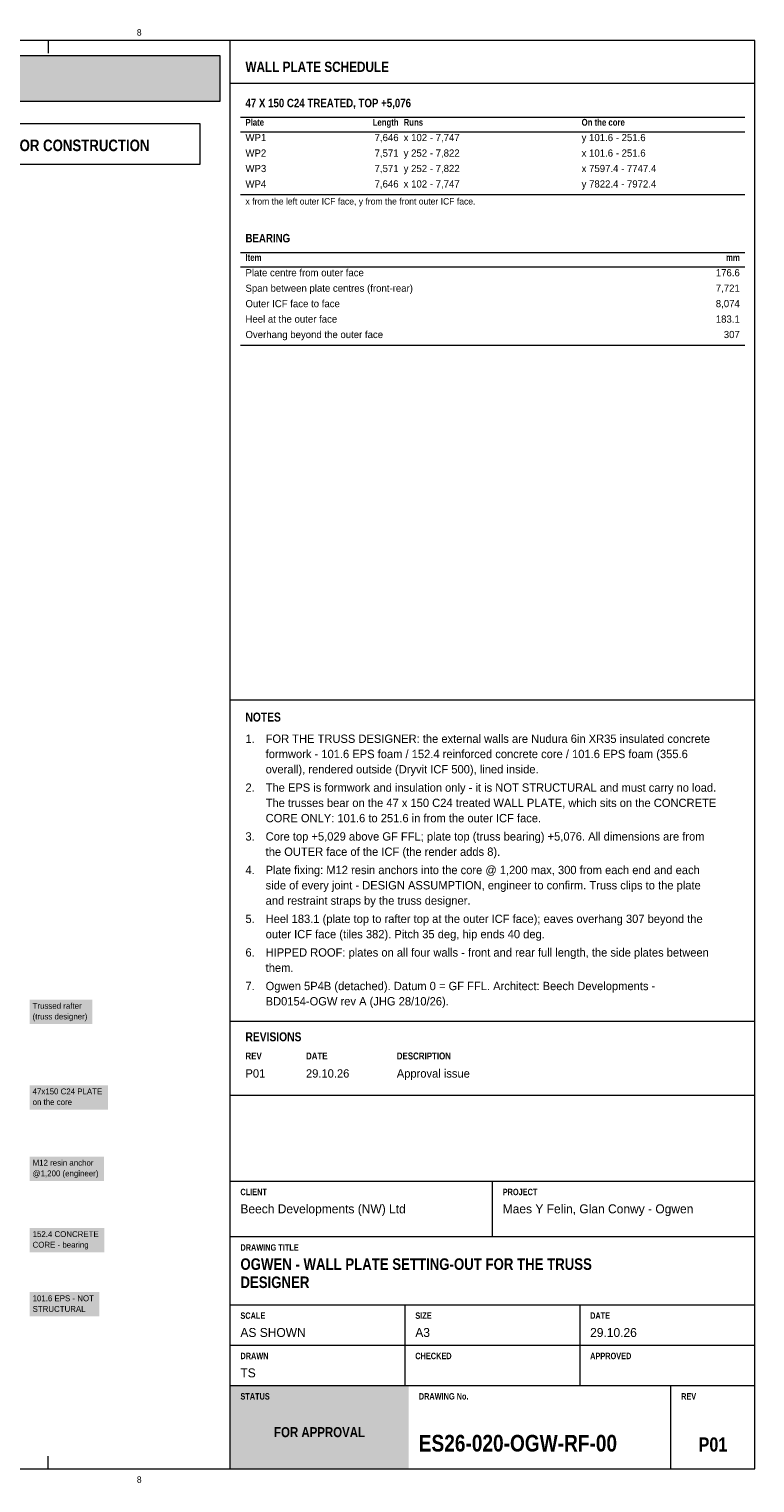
# Model space of a CAD drawing. Header units: millimetres. Extents: x 17 to 413, y 4 to 292.
# Tile 3 of 3: x 269 to 413, y 4 to 292. Entities that reach past the tile are written whole.
import ezdxf
from ezdxf.enums import TextEntityAlignment as Align

# ---------------------------------------------------------------- set-up
doc = ezdxf.new("R2010")
doc.units = ezdxf.units.MM
for name, color, linetype in [('FILL-TEAL', 7, 'Continuous'), ('FILL-WHITE', 7, 'Continuous'), ('LINE-INK', 7, 'Continuous'), ('LINE-RED', 7, 'Continuous'), ('LINE-TEAL', 7, 'Continuous'), ('TEXT-C_6B451A', 7, 'Continuous'), ('TEXT-EPS', 7, 'Continuous'), ('TEXT-INK', 7, 'Continuous'), ('TEXT-RED', 7, 'Continuous'), ('TEXT-STEEL_GREY', 7, 'Continuous'), ('TEXT-TEAL', 7, 'Continuous'), ('TEXT-WHITE', 7, 'Continuous')]:
    doc.layers.add(name, color=color, linetype=linetype)
doc.styles.add('OpenSansCondensed-Bold', font='OpenSansCondensed-Bold.ttf')

msp = doc.modelspace()

# ---------------------------------------------------------------- hatches: boundary and pattern name
at = {"layer": 'FILL-TEAL', "true_color": 0x009e85}
h = msp.add_hatch(color=124, dxfattribs=at)
h.dxf.hatch_style = 1
h.paths.add_polyline_path([(309.01, 7), (344.37, 7), (344.37, 23.5), (309.01, 23.5)])
at = {"layer": 'FILL-WHITE', "true_color": 0xfff5f0}
h = msp.add_hatch(color=7, dxfattribs=at)
h.dxf.hatch_style = 1
h.paths.add_polyline_path([(23, 278), (307, 278), (307, 287), (23, 287)])
at = {"layer": 'FILL-WHITE', "true_color": 0xffffff}
h = msp.add_hatch(color=7, dxfattribs=at)
h.dxf.hatch_style = 1
h.paths.add_polyline_path([(269.2, 95.13), (281.67, 95.13), (281.67, 99.95), (269.2, 99.95)])
h = msp.add_hatch(color=7, dxfattribs=at)
h.dxf.hatch_style = 1
h.paths.add_polyline_path([(269.2, 78.17), (284.74, 78.17), (284.74, 82.99), (269.2, 82.99)])
h = msp.add_hatch(color=7, dxfattribs=at)
h.dxf.hatch_style = 1
h.paths.add_polyline_path([(269.2, 64.03), (283.95, 64.03), (283.95, 68.85), (269.2, 68.85)])
h = msp.add_hatch(color=7, dxfattribs=at)
h.dxf.hatch_style = 1
h.paths.add_polyline_path([(269.2, 49.89), (284.02, 49.89), (284.02, 54.71), (269.2, 54.71)])
h = msp.add_hatch(color=7, dxfattribs=at)
h.dxf.hatch_style = 1
h.paths.add_polyline_path([(269.2, 37.17), (283.03, 37.17), (283.03, 41.99), (269.2, 41.99)])

# ---------------------------------------------------------------- linework, layer by layer
at = {"layer": 'LINE-INK', "lineweight": 5}
for p, q in [((272.88, 290), (272.88, 287.5)), ((309, 7), (309, 290)), ((311, 274.8), (411, 274.8)), ((311, 271.94), (411, 271.94)), ((311, 259.49), (411, 259.49)), ((311, 248.02), (411, 248.02)), ((311, 245.16), (411, 245.16)), ((311, 229.65), (411, 229.65)), ((309, 159.36), (413, 159.36)), ((309, 95.7), (413, 95.7)), ((309, 81), (413, 81)), ((309, 64), (413, 64)), ((361, 53), (361, 64)), ((309, 53), (413, 53)), ((309, 39.5), (413, 39.5)), ((343.67, 31.5), (343.67, 39.5)), ((378.33, 31.5), (378.33, 39.5)), ((309, 31.5), (413, 31.5)), ((343.67, 23.5), (343.67, 31.5)), ((378.33, 23.5), (378.33, 31.5)), ((309, 23.5), (413, 23.5)), ((396.36, 7), (396.36, 23.5)), ((272.88, 7), (272.88, 9.5))]:
    msp.add_line(p, q, dxfattribs=at)
msp.add_lwpolyline([(20, 7), (413, 7), (413, 290), (20, 290)], close=True, dxfattribs=at)
at = {"layer": 'LINE-RED', "lineweight": 5}
for points in [[(23, 278), (307, 278), (307, 287), (23, 287)], [(226.21, 265.5), (303, 265.5), (303, 273.5), (226.21, 273.5)]]:
    msp.add_lwpolyline(points, close=True, dxfattribs=at)
at = {"layer": 'LINE-TEAL', "lineweight": 5}
msp.add_line((309, 281.6), (413, 281.6), dxfattribs=at)

# ---------------------------------------------------------------- texts
at = {"layer": 'TEXT-C_6B451A'}
for s, p in [('Trussed rafter', (269.8, 98.14)), ('(truss designer)', (269.8, 96.03))]:
    msp.add_text(s, height=1.1684, dxfattribs=at).set_placement(p)
at = {"layer": 'TEXT-EPS', "style": 'OpenSansCondensed-Bold'}
msp.add_text('STATUS', height=1.27, dxfattribs=at).set_placement((311, 20.7))
at = {"layer": 'TEXT-INK', "style": 'OpenSansCondensed-Bold'}
for s, height, p in [('ICF PACKAGE: Nudura ICF formwork and accessories are our supply. Raft and foundations AS PER THE ARCHITECTURAL DRAWINGS; joist ledgers by the engineer. Floors, stairs, partitions, roof and joinery are drawn as DESIGN', 1.778, (24.6, 283.47)), ('47 X 150 C24 TREATED, TOP +5,076', 1.6764, (312, 276.8)), ('BEARING', 1.676, (312, 250.02)), ('NOTES', 1.778, (312, 155.06)), ('REVISIONS', 1.778, (312, 91.7)), ('OGWEN - WALL PLATE SETTING-OUT FOR THE TRUSS', 2.286, (311, 46.4)), ('DESIGNER', 2.286, (311, 42.8)), ('ES26-020-OGW-RF-00', 3.302, (346.36, 10.4))]:
    msp.add_text(s, height=height, dxfattribs=at).set_placement(p)
at = {"layer": 'TEXT-INK'}
for s, height, p in [('WP1', 1.422, (312, 270.08)), ('x 102 - 7,747', 1.4224, (343.36, 270.08)), ('y 101.6 - 251.6', 1.4224, (378.64, 270.08)), ('WP2', 1.422, (312, 267.01)), ('y 252 - 7,822', 1.4224, (343.36, 267.01)), ('x 101.6 - 251.6', 1.4224, (378.64, 267.01)), ('WP3', 1.422, (312, 263.95)), ('y 252 - 7,822', 1.4224, (343.36, 263.95)), ('x 7597.4 - 7747.4', 1.4224, (378.64, 263.95)), ('WP4', 1.422, (312, 260.89)), ('x 102 - 7,747', 1.4224, (343.36, 260.89)), ('y 7822.4 - 7972.4', 1.4224, (378.64, 260.89)), ('Plate centre from outer face', 1.4224, (312, 243.3)), ('Span between plate centres (front-rear)', 1.4224, (312, 240.23)), ('Outer ICF face to face', 1.4224, (312, 237.17)), ('Heel at the outer face', 1.4224, (312, 234.11)), ('Overhang beyond the outer face', 1.4224, (312, 231.05)), ('1.', 1.651, (312, 150.83)), ('FOR THE TRUSS DESIGNER: the external walls are Nudura 6in XR35 insulated concrete', 1.651, (316, 150.83)), ('formwork - 101.6 EPS foam / 152.4 reinforced concrete core / 101.6 EPS foam (355.6', 1.651, (316, 147.81)), ('overall), rendered outside (Dryvit ICF 500), lined inside.', 1.651, (316, 144.78)), ('2.', 1.651, (312, 141.15)), ('The EPS is formwork and insulation only - it is NOT STRUCTURAL and must carry no load.', 1.651, (316, 141.15)), ('The trusses bear on the 47 x 150 C24 treated WALL PLATE, which sits on the CONCRETE', 1.651, (316, 138.12)), ('CORE ONLY: 101.6 to 251.6 in from the outer ICF face.', 1.651, (316, 135.1)), ('3.', 1.651, (312, 131.47)), ('Core top +5,029 above GF FFL; plate top (truss bearing) +5,076. All dimensions are from', 1.651, (316, 131.47)), ('the OUTER face of the ICF (the render adds 8).', 1.651, (316, 128.44)), ('4.', 1.651, (312, 124.82)), ('Plate fixing: M12 resin anchors into the core @ 1,200 max, 300 from each end and each', 1.651, (316, 124.82)), ('side of every joint - DESIGN ASSUMPTION, engineer to confirm. Truss clips to the plate', 1.651, (316, 121.79)), ('and restraint straps by the truss designer.', 1.651, (316, 118.76)), ('5.', 1.651, (312, 115.14)), ('Heel 183.1 (plate top to rafter top at the outer ICF face); eaves overhang 307 beyond the', 1.651, (316, 115.14)), ('outer ICF face (tiles 382). Pitch 35 deg, hip ends 40 deg.', 1.651, (316, 112.11)), ('6.', 1.651, (312, 108.48)), ('HIPPED ROOF: plates on all four walls - front and rear full length, the side plates between', 1.651, (316, 108.48)), ('them.', 1.651, (316, 105.45)), ('7.', 1.651, (312, 101.83)), ('Ogwen 5P4B (detached). Datum 0 = GF FFL. Architect: Beech Developments -', 1.651, (316, 101.83)), ('BD0154-OGW rev A (JHG 28/10/26).', 1.651, (316, 98.8)), ('P01', 1.651, (312, 84.5)), ('29.10.26', 1.651, (324, 84.5)), ('Approval issue', 1.651, (342, 84.5)), ('Beech Developments (NW) Ltd', 1.778, (311, 57.6)), ('Maes Y Felin, Glan Conwy - Ogwen', 1.778, (363, 57.6)), ('CORE - bearing', 1.1684, (269.8, 50.79)), ('152.4 CONCRETE', 1.1684, (269.8, 52.9)), ('101.6 EPS - NOT', 1.1684, (269.8, 40.18)), ('STRUCTURAL', 1.168, (269.8, 38.07)), ('AS SHOWN', 1.778, (311, 33.1)), ('A3', 1.778, (345.67, 33.1)), ('29.10.26', 1.778, (380.33, 33.1)), ('TS', 1.778, (311, 25.1))]:
    msp.add_text(s, height=height, dxfattribs=at).set_placement(p)
for s, p in [('7,646', (342.36, 270.08)), ('7,571', (342.36, 267.01)), ('7,571', (342.36, 263.95)), ('7,646', (342.36, 260.89)), ('176.6', (410, 243.3)), ('7,721', (410, 240.23)), ('8,074', (410, 237.17)), ('183.1', (410, 234.11)), ('307', (410, 231.05))]:
    msp.add_text(s, height=1.422, dxfattribs=at).set_placement(p, align=Align.RIGHT)
at = {"layer": 'TEXT-INK', "style": 'OpenSansCondensed-Bold'}
msp.add_text('P01', height=2.794, dxfattribs=at).set_placement((404.68, 10.4), align=Align.CENTER)
at = {"layer": 'TEXT-RED', "style": 'OpenSansCondensed-Bold'}
msp.add_text('FOR APPROVAL - NOT FOR CONSTRUCTION', height=2.286, dxfattribs=at).set_placement((264.6, 268.1), align=Align.CENTER)
at = {"layer": 'TEXT-RED'}
for s, p in [('47x150 C24 PLATE', (269.8, 81.18)), ('on the core', (269.8, 79.07)), ('M12 resin anchor', (269.8, 67.04)), ('@1,200 (engineer)', (269.8, 64.93))]:
    msp.add_text(s, height=1.1684, dxfattribs=at).set_placement(p)
at = {"layer": 'TEXT-STEEL_GREY'}
for p in [(290.94, 291), (290.94, 4.2)]:
    msp.add_text('8', height=1.27, dxfattribs=at).set_placement(p, align=Align.CENTER)
at = {"layer": 'TEXT-STEEL_GREY', "style": 'OpenSansCondensed-Bold'}
for s, height, p in [('Plate', 1.346, (312, 273.14)), ('Runs', 1.346, (343.36, 273.14)), ('On the core', 1.3462, (378.64, 273.14)), ('Item', 1.346, (312, 246.36)), ('REV', 1.372, (312, 88.1)), ('DATE', 1.372, (324, 88.1)), ('DESCRIPTION', 1.3716, (342, 88.1)), ('CLIENT', 1.27, (311, 61.2)), ('PROJECT', 1.27, (363, 61.2)), ('DRAWING TITLE', 1.27, (311, 50.2)), ('SCALE', 1.27, (311, 36.7)), ('SIZE', 1.27, (345.67, 36.7)), ('DATE', 1.27, (380.33, 36.7)), ('DRAWN', 1.27, (311, 28.7)), ('CHECKED', 1.27, (345.67, 28.7)), ('APPROVED', 1.27, (380.33, 28.7)), ('DRAWING No.', 1.27, (346.36, 20.7)), ('REV', 1.27, (398.36, 20.7))]:
    msp.add_text(s, height=height, dxfattribs=at).set_placement(p)
for s, p in [('Length', (342.36, 273.14)), ('mm', (410, 246.36))]:
    msp.add_text(s, height=1.346, dxfattribs=at).set_placement(p, align=Align.RIGHT)
at = {"layer": 'TEXT-STEEL_GREY'}
msp.add_text('x from the left outer ICF face, y from the front outer ICF face.', height=1.27, dxfattribs=at).set_placement((312, 257.52))
at = {"layer": 'TEXT-TEAL', "style": 'OpenSansCondensed-Bold'}
msp.add_text('WALL PLATE SCHEDULE', height=2.032, dxfattribs=at).set_placement((312, 283.8))
at = {"layer": 'TEXT-WHITE', "style": 'OpenSansCondensed-Bold'}
msp.add_text('FOR APPROVAL', height=1.9812, dxfattribs=at).set_placement((326.68, 13.25), align=Align.CENTER)

doc.saveas('drawing.dxf')
